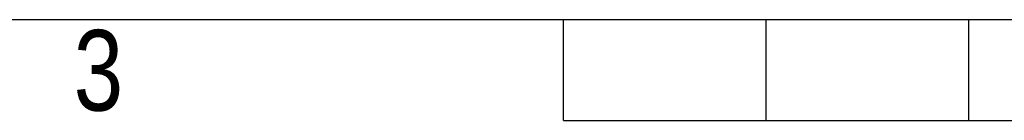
# Model space of a CAD drawing. Header units: millimetres. Extents: x 0 to 420, y 0 to 297.
# Tile 2 of 9: x 130 to 181, y 0 to 5. Entities that reach past the tile are written whole.
import ezdxf

# ---------------------------------------------------------------- set-up
doc = ezdxf.new("R2010")
doc.units = ezdxf.units.MM
doc.layers.add('CARTIGLIO', color=140, linetype='Continuous')
doc.styles.add('SLDTEXTSTYLE2', font='TXT', dxfattribs={"width": 0.8214676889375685})

msp = doc.modelspace()

# ---------------------------------------------------------------- linework, layer by layer
at = {"layer": 'CARTIGLIO', "linetype": 'Continuous'}
for p, q in [((5.180115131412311, 5.171001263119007), (414.8273971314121, 5.171001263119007)), ((158.2615958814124, -0.003214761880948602), (158.2615958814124, 5.171001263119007)), ((168.6100279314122, -0.003214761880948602), (168.6100279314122, 5.171001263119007)), ((178.9584599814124, -0.003214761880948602), (178.9584599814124, 5.171001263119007)), ((158.2615958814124, -0.003214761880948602), (261.7459163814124, -0.003214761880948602))]:
    msp.add_line(p, q, dxfattribs=at)

# ---------------------------------------------------------------- texts
at = {"layer": 'CARTIGLIO', "insert": (134.4918588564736, 4.637072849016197), "char_height": 4.13937282, "attachment_point": 2, "style": 'SLDTEXTSTYLE2'}
msp.add_mtext('3', dxfattribs=at)

doc.saveas('drawing.dxf')
